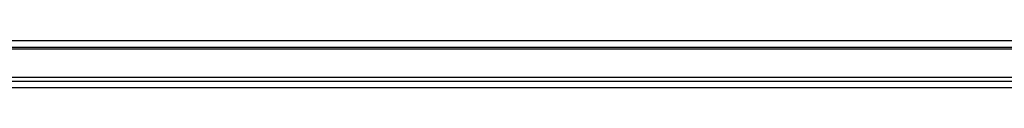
# Model space of a CAD drawing. Header units: millimetres. Extents: x 0 to 420, y 0 to 297.
# Tile 5 of 62: x 133.584 to 152.594, y 120.928 to 121.838. Entities that reach past the tile are written whole.
import ezdxf

# ---------------------------------------------------------------- set-up
doc = ezdxf.new("R2010")
doc.units = ezdxf.units.MM

msp = doc.modelspace()

# ---------------------------------------------------------------- linework, layer by layer
at = {"color": 7, "linetype": 'Continuous', "lineweight": 25}
for p, q in [((116.31152, 121.83785), (188.06152, 121.83785)), ((116.31152, 121.70935), (188.06152, 121.70935)), ((186.12652, 121.67035), (118.82652, 121.67035)), ((185.30435, 121.12535), (119.0837, 121.12535)), ((119.08198, 120.92785), (185.30607, 120.92785)), ((119.08307, 121.05285), (185.30498, 121.05285))]:
    msp.add_line(p, q, dxfattribs=at)

doc.saveas('drawing.dxf')
